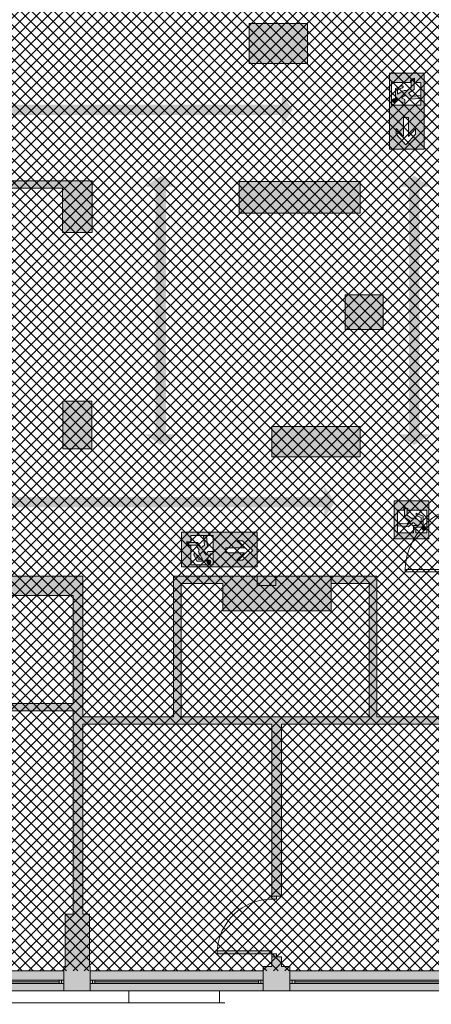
# Paper-space layout 'AP-02 STREFY POŻAROWE I EWAKUACJA - PIĘTRO 0' of a CAD drawing. Header units: millimetres. Extents: x 0 to 594, y -4 to 450.
# Tile 12 of 14: x 392 to 460, y 131 to 293. Entities that reach past the tile are written whole.
import ezdxf
from ezdxf.xclip import XClip

# ---------------------------------------------------------------- set-up
doc = ezdxf.new("R2010")
doc.units = ezdxf.units.MM
doc.header["$MEASUREMENT"] = 0
doc.header["$XCLIPFRAME"] = 0
for name, color, linetype, lineweight, true_color in [('A_ewakuacja_Nr_pióra__104', 7, 'Continuous', 5, 0x006532), ('A_podkład_Nr_pióra__254', 7, 'Continuous', 5, 0xfdfdfd), ('A_ppoż proj_Nr_pióra__104', 7, 'Continuous', 5, 0x006532), ('A_ppoż proj_Nr_pióra__151', 7, 'Continuous', 5, 0x65cbfe)]:
    doc.layers.add(name, color=color, linetype=linetype, lineweight=lineweight, true_color=true_color)
for name, color, linetype, lineweight in [('A_ewakuacja_Nr_pióra__4', 94, 'Continuous', 18), ('A_niewidoczne_Nr_pióra__1', 7, 'Continuous', 20), ('A_podkład_Nr_pióra__2', 8, 'Continuous', 13), ('A_ppoż proj_Nr_pióra__81', 2, 'Continuous', 5)]:
    doc.layers.add(name, color=color, linetype=linetype, lineweight=lineweight)
doc.layers.add('A_podrys', color=7, linetype='Continuous')
doc.styles.add('STYL_AUTOMATYCZNY_2', font='ARIALN.TTF')

# ---------------------------------------------------------------- blocks, each defined once
blk = doc.blocks.new('Rysunek_1_1', base_point=(-1571.08, -182.96))
at = {"layer": 'A_ewakuacja_Nr_pióra__104', "linetype": 'Continuous', "lineweight": 0, "true_color": 0x004c26}
h = blk.add_hatch(color=118, dxfattribs=at)
h.paths.add_polyline_path([(459.21, 284.65), (453.46, 284.65), (453.46, 272.15), (459.21, 272.15)])
h.paths.add_polyline_path([(453.82, 279.4), (453.82, 283.12), (456.94, 283.12), (456.94, 283.38, -0.24241), (457.6, 283.85), (457.6, 283.12), (458.65, 283.12), (458.65, 279.4), (456.02, 279.4), (456.02, 280.3), (455.42, 280.6), (456.05, 281.06), (456.85, 280.38), (458.62, 280.51), (458.62, 281), (457.07, 280.86), (456.62, 281.38), (457.53, 281.98), (457.53, 283.63, 0.304489), (457.06, 283.28), (457.06, 282.29), (456.27, 281.74, 0.230447), (455.78, 281.78), (455.6, 281.68), (454.76, 281.19), (454.76, 281.85), (455.58, 282.24, 1.14772), (455.44, 282.57), (454.43, 282.13), (454.43, 280.7, 0.414214), (454.84, 280.29), (455.64, 279.85), (455.64, 279.4)], flags=0)
h.paths.add_polyline_path([(455.79, 277.35), (456.6, 277.35), (456.61, 274.23), (457.78, 275.51), (457.78, 274.6), (456.18, 272.85), (454.59, 274.6), (454.59, 275.53), (455.79, 274.23)], flags=0)
for points in [[(454.13, 280.41, 1), (454.42, 279.82, 1)], [(459.48, 209.66, 1), (458.86, 209.45, 1)], [(423.36, 203.85, 1), (423.95, 204.14, 1)]]:
    blk.add_hatch(color=118, dxfattribs=at).paths.add_polyline_path(points)
h = blk.add_hatch(color=118, dxfattribs=at)
h.paths.add_polyline_path([(459.98, 207.84), (459.98, 214.09), (454.23, 214.09), (454.23, 207.84)])
h.paths.add_polyline_path([(457.42, 210.03), (457.42, 208.84), (454.79, 208.84), (454.79, 212.56), (455.84, 212.56), (455.84, 212.99), (456.5, 212.82), (456.5, 212.56), (459.62, 212.56), (459.62, 208.84), (457.8, 208.84), (457.8, 209.73), (458.6, 209.73, 0.414214), (459.01, 210.14), (459.01, 211.57), (457.86, 212.08), (457.86, 211.68), (458.69, 211.29), (458.69, 210.63), (457.84, 211.11), (457.67, 211.22, 0.230447), (457.17, 211.18), (456.39, 211.73), (456.39, 212.72), (455.92, 212.85), (455.92, 211.42), (456.82, 210.82), (456.37, 210.29), (454.83, 210.44), (454.83, 209.95), (456.59, 209.82), (457.39, 210.5), (458.02, 210.03)], flags=0)
h = blk.add_hatch(color=118, dxfattribs=at)
h.paths.add_polyline_path([(419.12, 208.93), (419.12, 203.19), (431.62, 203.19), (431.62, 208.93)])
h.paths.add_polyline_path([(424.37, 203.54), (420.65, 203.54), (420.65, 206.67), (420.39, 206.67, -0.24241), (419.92, 207.33), (420.65, 207.33), (420.65, 208.38), (424.37, 208.38), (424.37, 205.75), (423.48, 205.75), (423.18, 205.15), (422.71, 205.78), (423.39, 206.58), (423.26, 208.34), (422.78, 208.34), (422.92, 206.8), (422.39, 206.34), (421.79, 207.25), (420.14, 207.25, 0.304489), (420.49, 206.78), (421.48, 206.78), (422.03, 206, 0.230447), (421.99, 205.5), (422.1, 205.33), (422.58, 204.48), (421.92, 204.48), (421.53, 205.31, 1.14772), (421.2, 205.16), (421.64, 204.16), (423.07, 204.16, 0.414214), (423.48, 204.57), (423.93, 205.37), (424.37, 205.37)], flags=0)
h.paths.add_polyline_path([(426.42, 205.52), (426.42, 206.33), (429.54, 206.33), (428.26, 207.51), (429.17, 207.51), (430.92, 205.91), (429.18, 204.32), (428.25, 204.32), (429.54, 205.52)], flags=0)
at = {"layer": 'A_podkład_Nr_pióra__254', "linetype": 'Continuous', "lineweight": 5, "true_color": 0xfdfdfd}
for points in [[(430.32, 292.87), (430.32, 286.27), (439.92, 286.27), (439.92, 292.87)], [(428.62, 266.77), (428.62, 261.57), (448.62, 261.57), (448.62, 266.77)], [(446.12, 242.37), (452.42, 242.37), (452.42, 248.07), (446.12, 248.07)], [(404.32, 230.57), (399.52, 230.57), (399.52, 222.67), (404.32, 222.67)], [(448.62, 226.37), (434.02, 226.37), (434.02, 221.37), (448.62, 221.37)]]:
    blk.add_hatch(color=7, dxfattribs=at).paths.add_polyline_path(points)
h = blk.add_hatch(color=7, dxfattribs=at)
h.paths.add_polyline_path([(200.57, 133.27), (536.92, 133.27), (536.92, 146.37), (536.12, 146.37), (536.12, 145.87), (531.52, 145.87), (531.52, 136.57), (502.92, 136.57), (502.92, 137.27), (501.42, 137.27), (501.42, 146.27), (500.62, 146.27), (500.62, 145.77), (499.82, 145.77), (499.82, 137.27), (498.62, 137.27), (498.62, 136.57), (470.02, 136.57), (470.02, 145.97), (468.72, 145.97), (468.72, 166.42), (499.82, 166.42), (499.82, 157.77), (500.62, 157.77), (500.62, 157.27), (501.42, 157.27), (501.42, 159.37), (505.22, 159.37), (505.22, 195.67), (510.92, 195.67), (510.92, 200.07), (511.42, 200.07), (511.42, 201.67), (481.32, 201.67), (481.32, 200.87), (481.82, 200.87), (481.82, 200.07), (491.22, 200.07), (491.22, 189.67), (481.72, 189.67), (481.72, 167.67), (468.72, 167.67), (468.72, 186.07), (469.92, 186.07), (469.92, 195.47), (468.72, 195.47), (468.72, 200.07), (469.82, 200.07), (469.82, 200.87), (470.32, 200.87), (470.32, 201.67), (465.92, 201.67), (465.92, 186.07), (467.12, 186.07), (467.12, 178.47), (451.38, 178.47), (451.38, 186.07), (451.38, 201.67), (417.82, 201.67), (417.82, 178.47), (402.82, 178.47), (402.82, 201.67), (360.22, 201.67), (360.22, 196.27), (315.72, 196.27), (315.72, 201.87), (294.47, 201.87), (283.87, 201.87), (283.87, 182.22), (283.87, 182.07), (283.87, 169.47), (238.07, 169.47), (238.07, 182.22), (271.92, 182.22), (271.92, 202.07), (269.27, 202.07), (269.27, 224.17), (294.47, 224.17), (294.47, 221.47), (301.17, 221.47), (301.17, 227.27), (295.17, 227.27), (295.17, 260.97), (301.67, 260.97), (301.67, 266.97), (294.97, 266.97), (294.97, 265.87), (244.57, 265.87), (244.57, 266.87), (214.67, 266.87), (214.67, 267.17), (211.97, 267.17), (211.97, 265.67), (213.67, 265.67), (213.67, 258.47), (213.67, 222.07), (214.27, 222.07), (244.57, 222.07), (244.57, 223.17), (246.97, 223.17), (246.97, 226.57), (244.57, 226.57), (244.57, 241.17), (247.17, 241.17), (247.17, 247.57), (244.57, 247.57), (244.57, 261.67), (247.17, 261.67), (247.17, 264.37), (271.17, 264.37), (271.17, 228.47), (267.77, 228.47), (267.89, 202.07), (214.27, 202.07), (201.92, 202.07), (201.92, 176.57), (203.52, 176.57), (203.52, 166.57), (201.92, 166.57), (201.92, 137.27), (200.57, 137.27)])
h.paths.add_polyline_path([(205.92, 183.47), (205.92, 196.37), (235.12, 196.37), (235.12, 183.47)], flags=0)
h.paths.add_polyline_path([(205.92, 145.27), (205.92, 176.47), (225.57, 176.47), (225.57, 182.22), (236.82, 182.22), (236.82, 137.27), (234.62, 137.27), (234.62, 136.57), (206.02, 136.57), (205.92, 136.57)], flags=0)
h.paths.add_polyline_path([(205.92, 182.22), (224.32, 182.22), (224.32, 177.72), (205.92, 177.72)], flags=0)
h.paths.add_polyline_path([(215.23, 258.47), (215.17, 258.47), (215.17, 265.37), (242.87, 265.37), (242.87, 244.87), (216.31, 244.87), (216.31, 258.47)], flags=0)
h.paths.add_polyline_path([(242.87, 223.57), (215.17, 223.57), (215.17, 229.77), (216.31, 229.77), (216.31, 243.37), (242.87, 243.37)], flags=0)
h.paths.add_polyline_path([(236.37, 196.27), (240.92, 196.27), (240.92, 201.07), (260.32, 201.07), (270.92, 201.07), (270.92, 194.62), (267.92, 194.62), (267.92, 185.62), (270.92, 185.62), (270.92, 183.47), (236.37, 183.47)], flags=0)
h.paths.add_polyline_path([(238.07, 137.27), (238.07, 168.22), (269.02, 168.22), (269.02, 145.27), (267.92, 145.27), (267.92, 137.27), (267.62, 137.27), (267.62, 136.57), (239.02, 136.57), (239.02, 137.27)], flags=0)
h.paths.add_polyline_path([(270.82, 145.27), (270.82, 168.22), (285.12, 168.22), (285.12, 177.77), (300.52, 177.77), (300.52, 137.27), (300.52, 136.57), (271.92, 136.57), (271.92, 145.27)], flags=0)
h.paths.add_polyline_path([(293.67, 245.29), (273.12, 245.29), (273.12, 264.37), (293.67, 264.37), (293.67, 263.3)], flags=0)
h.paths.add_polyline_path([(293.67, 225.67), (273.12, 225.67), (273.12, 243.79), (293.67, 243.79)], flags=0)
h.paths.add_polyline_path([(285.12, 200.87), (299.02, 200.87), (299.02, 196.27), (308.42, 196.27), (308.42, 200.87), (314.47, 200.87), (314.47, 179.02), (285.12, 179.02)], flags=0)
h.paths.add_polyline_path([(301.77, 177.77), (315.72, 177.77), (315.72, 195.27), (332.62, 195.27), (332.62, 178.32), (338.52, 178.32), (338.52, 195.27), (360.22, 195.27), (360.22, 179.42), (401.22, 179.42), (401.22, 145.92), (399.92, 145.92), (399.92, 137.27), (399.72, 137.27), (399.72, 136.57), (371.12, 136.57), (371.12, 137.27), (366.62, 137.27), (366.62, 136.57), (338.02, 136.57), (338.02, 145.27), (334.02, 145.27), (334.02, 137.27), (333.52, 137.27), (333.52, 136.57), (304.92, 136.57), (304.92, 137.27), (301.77, 137.27)], flags=0)
h.paths.add_polyline_path([(361.47, 195.27), (388.82, 195.27), (388.82, 198.47), (401.22, 198.47), (401.22, 180.67), (361.47, 180.67)], flags=0)
h.paths.add_polyline_path([(402.82, 177.27), (434.02, 177.27), (434.02, 148.37), (434.82, 148.37), (434.82, 148.87), (435.62, 148.87), (435.62, 177.27), (467.12, 177.27), (467.12, 145.97), (466.02, 145.97), (466.02, 137.27), (465.62, 137.27), (465.62, 136.57), (437.02, 136.57), (437.02, 137.27), (435.62, 137.27), (435.62, 138.87), (434.82, 138.87), (434.82, 139.37), (434.02, 139.37), (434.02, 139.87), (425.03, 139.87), (425.02, 139.87), (425.02, 139.37), (434.02, 139.37), (434.02, 137.27), (432.62, 137.27), (432.62, 136.57), (404.02, 136.57), (404.02, 137.27), (403.92, 137.27), (403.92, 145.92), (402.82, 145.92)], flags=0)
h.paths.add_polyline_path([(419.07, 178.47), (419.07, 200.47), (425.92, 200.47), (425.92, 195.97), (443.82, 195.97), (443.82, 200.47), (450.13, 200.47), (450.13, 178.47)], flags=0)
h.paths.add_polyline_path([(503.97, 167.67), (482.97, 167.67), (482.97, 188.42), (492.47, 188.42), (492.47, 193.42), (496.33, 193.42), (500.11, 193.42), (503.97, 193.42)], flags=0)
h = blk.add_hatch(color=7, dxfattribs=at)
h.paths.add_polyline_path([(359.32, 266.92), (322.27, 266.92), (322.27, 221.57), (347.17, 221.57), (347.17, 222.87), (360.22, 222.87), (366.86, 222.87), (379.75, 222.87), (379.75, 265.72), (399.47, 265.72), (399.47, 258.37), (404.37, 258.37), (404.37, 266.92), (369.32, 266.92), (369.32, 259.97), (359.32, 259.97)])
h.paths.add_polyline_path([(333.72, 223.77), (323.52, 223.77), (323.52, 243.47), (341.82, 243.47), (341.82, 238.77), (346.82, 238.77), (346.82, 242.97), (357.92, 242.97), (357.92, 224.12), (347.17, 224.12), (347.17, 226.57), (343.82, 226.57), (343.82, 230.17), (333.72, 230.17)], flags=0)
h.paths.add_polyline_path([(338.12, 244.72), (323.52, 244.72), (323.52, 265.67), (329.42, 265.67), (329.42, 261.92), (334.02, 261.92), (334.02, 258.72), (344.02, 258.72), (344.02, 261.62), (357.92, 261.62), (357.92, 244.57), (357.92, 244.22), (343.92, 244.22), (343.92, 249.22), (338.12, 249.22)], flags=0)
h.paths.add_polyline_path([(359.32, 244.57), (359.32, 258.37), (370.92, 258.37), (370.92, 265.72), (378.5, 265.72), (378.5, 244.57)], flags=0)
h.paths.add_polyline_path([(378.5, 224.12), (359.52, 224.12), (359.52, 240.57), (368.82, 240.57), (368.82, 243.32), (378.5, 243.32)], flags=0)
at = {"layer": 'A_ppoż proj_Nr_pióra__104', "linetype": 'Continuous', "lineweight": 5, "true_color": 0x006532}
for points in [[(220.59, 276.02), (220.59, 277.78), (435.67, 277.78), (435.67, 276.02), (437.48, 278.63), (435.67, 281.25), (435.67, 279.48), (220.59, 279.48), (220.59, 281.25), (218.79, 278.63)], [(413.08, 265.94), (414.85, 265.94), (414.85, 225.09), (413.08, 225.09), (415.7, 223.28), (418.32, 225.09), (416.55, 225.09), (416.55, 265.94), (418.32, 265.94), (415.7, 267.74)], [(454.94, 265.94), (456.71, 265.94), (456.71, 225.09), (454.94, 225.09), (457.56, 223.28), (460.18, 225.09), (458.41, 225.09), (458.41, 265.94), (460.18, 265.94), (457.56, 267.74)], [(289.18, 211.26), (289.18, 213.03), (442.68, 213.03), (442.68, 211.26), (444.48, 213.88), (442.68, 216.5), (442.68, 214.73), (289.18, 214.73), (289.18, 216.5), (287.38, 213.88)]]:
    blk.add_hatch(color=128, dxfattribs=at).paths.add_polyline_path(points)
at = {"layer": 'A_ppoż proj_Nr_pióra__151', "linetype": 'Continuous', "lineweight": 5, "true_color": 0x65cbfe}
h = blk.add_hatch(dxfattribs=at)
h.set_pattern_fill('bloczki_betonowe_0001', color=151, style=0, pattern_type=2)
h.set_pattern_definition([(45, (-1571.0778, -182.9554), (-0.9192388, 0.9192388), []), (135, (-1571.0778, -182.9554), (0.9192388, 0.9192388), [])])
h.paths.add_polyline_path([(205.22, 286.67), (203.27, 286.67), (203.27, 266.87), (205.22, 266.87), (244.57, 266.87), (244.57, 265.87), (295.17, 265.87), (295.17, 224.17), (244.57, 224.17), (244.57, 222.07), (215.19, 222.07), (215.19, 201.07), (206.02, 201.07), (206.02, 136.57), (536.92, 136.57), (536.92, 224.37), (465.92, 224.37), (465.92, 263.87), (536.92, 263.87), (536.92, 355.07), (400.42, 355.07), (400.42, 341.62), (371.42, 341.62), (371.42, 355.07), (205.22, 355.07)])
at = {"layer": 'A_ppoż proj_Nr_pióra__81', "linetype": 'Continuous', "lineweight": 0, "true_color": 0x3f3f00}
for points in [[(360.22, 201.67), (360.22, 198.47), (402.82, 198.47), (402.82, 201.67)], [(417.82, 201.67), (417.82, 200.47), (450.13, 200.47), (450.13, 201.67)], [(450.13, 178.47), (451.38, 178.47), (451.38, 201.67), (450.13, 201.67)], [(419.07, 200.47), (417.82, 200.47), (417.82, 178.47), (419.07, 178.47)], [(401.22, 198.47), (401.22, 177.27), (402.82, 177.27), (402.82, 198.47)], [(419.07, 178.47), (402.82, 178.47), (402.82, 177.27), (419.07, 177.27)], [(468.72, 178.47), (450.13, 178.47), (450.13, 177.27), (468.72, 177.27)]]:
    blk.add_hatch(color=48, dxfattribs=at).paths.add_polyline_path(points)
at = {"layer": 'A_ewakuacja_Nr_pióra__4', "color": 94, "linetype": 'Continuous', "lineweight": 18, "flags": 128}
for points in [[(453.46, 272.15), (453.46, 284.65), (459.21, 284.65), (459.21, 272.15)], [(456.6, 277.35), (455.79, 277.35), (455.79, 274.23), (454.59, 275.53), (454.59, 274.6), (456.18, 272.85), (457.78, 274.6), (457.78, 275.51), (456.61, 274.23)], [(431.62, 203.19), (419.12, 203.19), (419.12, 208.93), (431.62, 208.93)], [(426.42, 206.33), (426.42, 205.52), (429.54, 205.52), (428.25, 204.32), (429.18, 204.32), (430.92, 205.91), (429.17, 207.51), (428.26, 207.51), (429.54, 206.33)]]:
    blk.add_lwpolyline(points, close=True, dxfattribs=at)
for points in [[(458.65, 279.4), (456.02, 279.4), (456.02, 280.3), (455.42, 280.6), (456.05, 281.06), (456.85, 280.38), (458.62, 280.51), (458.62, 281), (457.07, 280.86), (456.62, 281.38), (457.53, 281.98), (457.53, 283.63, 0.304489), (457.06, 283.28), (457.06, 282.29), (456.27, 281.74, 0.230447), (455.78, 281.78), (455.6, 281.68), (454.76, 281.19), (454.76, 281.85), (455.58, 282.24, 1.14772), (455.44, 282.57), (454.43, 282.13), (454.43, 280.7, 0.414214), (454.84, 280.29), (455.64, 279.85), (455.64, 279.4), (453.82, 279.4), (453.82, 283.12), (456.94, 283.12), (456.94, 283.38, -0.24241), (457.6, 283.85), (457.6, 283.12), (458.65, 283.12)], [(454.79, 208.84), (457.42, 208.84), (457.42, 210.03), (458.02, 210.03), (457.39, 210.5), (456.59, 209.82), (454.83, 209.95), (454.83, 210.44), (456.37, 210.29), (456.82, 210.82), (455.92, 211.42), (455.92, 212.85), (456.39, 212.72), (456.39, 211.73), (457.17, 211.18, -0.230447), (457.67, 211.22), (457.84, 211.11), (458.69, 210.63), (458.69, 211.29), (457.86, 211.68), (457.86, 212.08), (459.01, 211.57), (459.01, 210.14, -0.414214), (458.6, 209.73), (457.8, 209.73), (457.8, 208.84), (459.62, 208.84), (459.62, 212.56), (456.5, 212.56), (456.5, 212.82), (455.84, 212.99), (455.84, 212.56), (454.79, 212.56)], [(424.37, 208.38), (424.37, 205.75), (423.48, 205.75), (423.18, 205.15), (422.71, 205.78), (423.39, 206.58), (423.26, 208.34), (422.78, 208.34), (422.92, 206.8), (422.39, 206.34), (421.79, 207.25), (420.14, 207.25, 0.304489), (420.49, 206.78), (421.48, 206.78), (422.03, 206, 0.230447), (421.99, 205.5), (422.1, 205.33), (422.58, 204.48), (421.92, 204.48), (421.53, 205.31, 1.14772), (421.2, 205.16), (421.64, 204.16), (423.07, 204.16, 0.414214), (423.48, 204.57), (423.93, 205.37), (424.37, 205.37), (424.37, 203.54), (420.65, 203.54), (420.65, 206.67), (420.39, 206.67, -0.24241), (419.92, 207.33), (420.65, 207.33), (420.65, 208.38)]]:
    blk.add_lwpolyline(points, format="xyb", close=True, dxfattribs=at)
for points in [[(454.23, 207.84), (454.23, 214.09), (459.98, 214.09), (459.98, 207.84)], [(459.98, 207.84), (454.23, 207.84)]]:
    blk.add_lwpolyline(points, dxfattribs=at)
at = {"layer": 'A_ewakuacja_Nr_pióra__4', "color": 94, "linetype": 'Continuous', "lineweight": 18}
for centre in [(454.27, 280.12), (459.17, 209.56), (423.65, 204)]:
    blk.add_circle(centre, 0.328, dxfattribs=at)
at = {"layer": 'A_podkład_Nr_pióra__2', "color": 8, "linetype": 'Continuous', "lineweight": 13}
for p, q in [((439.92, 292.87), (430.32, 292.87)), ((430.32, 292.87), (430.32, 286.27)), ((439.92, 286.27), (439.92, 292.87)), ((430.32, 286.27), (439.92, 286.27)), ((404.37, 266.92), (368.82, 266.92)), ((404.37, 258.37), (404.37, 266.92)), ((448.62, 266.77), (428.62, 266.77)), ((428.62, 266.77), (428.62, 261.57)), ((448.62, 261.57), (448.62, 266.77)), ((379.75, 265.72), (399.47, 265.72)), ((399.47, 265.72), (399.47, 258.37)), ((428.62, 261.57), (448.62, 261.57)), ((399.47, 258.37), (404.37, 258.37)), ((452.42, 248.07), (446.12, 248.07)), ((446.12, 248.07), (446.12, 242.37)), ((452.42, 242.37), (452.42, 248.07)), ((446.12, 242.37), (452.42, 242.37)), ((448.62, 226.37), (434.02, 226.37)), ((434.02, 226.37), (434.02, 221.37)), ((448.62, 221.37), (448.62, 226.37)), ((434.02, 221.37), (448.62, 221.37)), ((402.82, 201.67), (360.22, 201.67)), ((402.82, 201.67), (402.82, 178.47)), ((451.38, 201.67), (417.82, 201.67)), ((417.82, 201.67), (417.82, 178.47)), ((431.62, 200.15), (431.62, 201.67)), ((434.72, 201.67), (434.72, 200.15)), ((443.82, 195.97), (443.82, 201.67)), ((451.38, 201.67), (451.38, 178.47)), ((456.05, 202.36), (456.05, 202.76)), ((467.05, 202.76), (456.05, 202.76)), ((467.05, 202.36), (456.05, 202.36)), ((419.07, 200.47), (419.07, 178.47)), ((425.92, 200.47), (419.07, 200.47)), ((425.92, 200.47), (425.92, 195.97)), ((434.72, 200.15), (431.62, 200.15)), ((443.82, 200.47), (450.13, 200.47)), ((450.13, 200.47), (450.13, 178.47)), ((388.82, 198.47), (401.22, 198.47)), ((401.22, 198.47), (401.22, 180.67)), ((425.92, 195.97), (443.82, 195.97)), ((361.47, 180.67), (401.22, 180.67)), ((360.22, 179.42), (401.22, 179.42)), ((401.22, 179.42), (401.22, 145.92)), ((417.82, 178.47), (402.82, 178.47)), ((402.82, 177.27), (402.82, 145.92)), ((434.02, 177.27), (402.82, 177.27)), ((450.13, 178.47), (419.07, 178.47)), ((434.02, 177.27), (434.02, 148.37)), ((435.62, 148.87), (435.62, 177.27)), ((467.12, 177.27), (435.62, 177.27)), ((467.12, 178.47), (451.38, 178.47)), ((434.02, 148.87), (435.62, 148.87)), ((434.02, 148.37), (434.82, 148.37)), ((434.82, 148.37), (434.82, 148.87)), ((399.92, 145.92), (399.92, 137.27)), ((401.22, 145.92), (399.92, 145.92)), ((403.92, 145.92), (402.82, 145.92)), ((403.92, 137.27), (403.92, 145.92)), ((425.02, 139.37), (425.02, 139.87)), ((434.02, 139.87), (425.02, 139.87)), ((434.02, 137.27), (434.02, 139.87)), ((425.02, 139.37), (434.82, 139.37)), ((434.02, 138.87), (435.62, 138.87)), ((434.82, 139.37), (434.82, 138.87)), ((435.62, 137.27), (435.62, 138.87)), ((399.72, 136.57), (371.12, 136.57)), ((399.92, 137.27), (399.72, 137.27)), ((399.72, 137.27), (399.72, 133.27)), ((404.02, 137.27), (403.92, 137.27)), ((404.02, 133.27), (404.02, 137.27)), ((432.62, 136.57), (404.02, 136.57)), ((434.02, 137.27), (432.62, 137.27)), ((432.62, 137.27), (432.62, 133.27)), ((437.02, 137.27), (435.62, 137.27)), ((437.02, 133.27), (437.02, 137.27)), ((465.62, 136.57), (437.02, 136.57)), ((371.12, 135.02), (399.72, 135.02)), ((398.92, 135.02), (398.92, 134.47)), ((399.32, 134.47), (399.32, 135.02)), ((404.02, 135.02), (432.62, 135.02)), ((404.42, 134.47), (404.42, 135.02)), ((404.82, 135.02), (404.82, 134.47)), ((431.82, 135.02), (431.82, 134.47)), ((432.22, 134.47), (432.22, 135.02)), ((437.02, 135.02), (465.62, 135.02)), ((437.42, 134.47), (437.42, 135.02)), ((437.82, 135.02), (437.82, 134.47)), ((200.57, 133.27), (536.92, 133.27)), ((399.72, 134.47), (371.12, 134.47)), ((371.92, 134.74), (398.92, 134.74)), ((432.62, 134.47), (404.02, 134.47)), ((404.82, 134.74), (431.82, 134.74)), ((410.42, 133.27), (410.42, 131.27)), ((425.42, 133.27), (425.42, 131.27)), ((465.62, 134.47), (437.02, 134.47)), ((437.82, 134.74), (464.82, 134.74)), ((250.42, 131.27), (426.27, 131.27))]:
    blk.add_line(p, q, dxfattribs=at)
at = {"layer": 'A_podkład_Nr_pióra__2', "color": 8, "linetype": 'Continuous', "lineweight": 13, "flags": 128}
blk.add_lwpolyline([(399.52, 230.57), (399.52, 222.67), (404.32, 222.67), (404.32, 230.57)], close=True, dxfattribs=at)
at = {"layer": 'A_podkład_Nr_pióra__2', "color": 8, "linetype": 'Continuous', "lineweight": 13}
for centre, radius, end in [((467.05, 202.36), 11, 180), ((434.02, 139.37), 9, 177.1725)]:
    blk.add_arc(centre, radius, 90, end, dxfattribs=at)

psp = doc.layouts.new('AP-02 STREFY POŻAROWE I EWAKUACJA - PIĘTRO 0')

# ---------------------------------------------------------------- block references
at = {"layer": 'A_podrys', "color": 37, "linetype": 'Continuous', "lineweight": 5, "true_color": 0x656532}
ref = psp.add_blockref('Rysunek_1_1', (-1571.08, -182.96), dxfattribs=at)
XClip(ref).set_block_clipping_path([(131.2488007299, 409.9962306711), (29.9000406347, 413.437089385), (29.9000406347, 78.5663350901), (564.7127697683, 78.5663350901), (564.7127697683, 445.0999966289), (137.9858887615, 445.0999966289)])

# ---------------------------------------------------------------- texts
at = {"layer": 'A_niewidoczne_Nr_pióra__1', "color": 7, "linetype": 'Continuous', "lineweight": 20, "insert": (392.92, 111.37), "char_height": 2.5, "width": 79.714, "attachment_point": 4, "line_spacing_factor": 1.11798, "style": 'STYL_AUTOMATYCZNY_2'}
psp.add_mtext('\\A1;{\\pql;\\fArial Narrow|b0|i0|c238|p0;\\W1.000000;EI 60, dymoszczelne, minimalna szerokość przejścia w świetle ościeżnic 140 cm (w tym co najmniej jedno nieblokowalne skrzydło o szerokości nie mniejszej niż 0,9 m w świetle ościeżnicy), w czasie normalnej eksploatacji mogące pozostać w pozycji otwartej, w czasie pożaru zamykane samoczynnie, sterowane przez system sygnalizacji pożaru, wyposażone w samozamykacz z możliwością ręcznego otwarcia}', dxfattribs=at)

doc.saveas('drawing.dxf')
